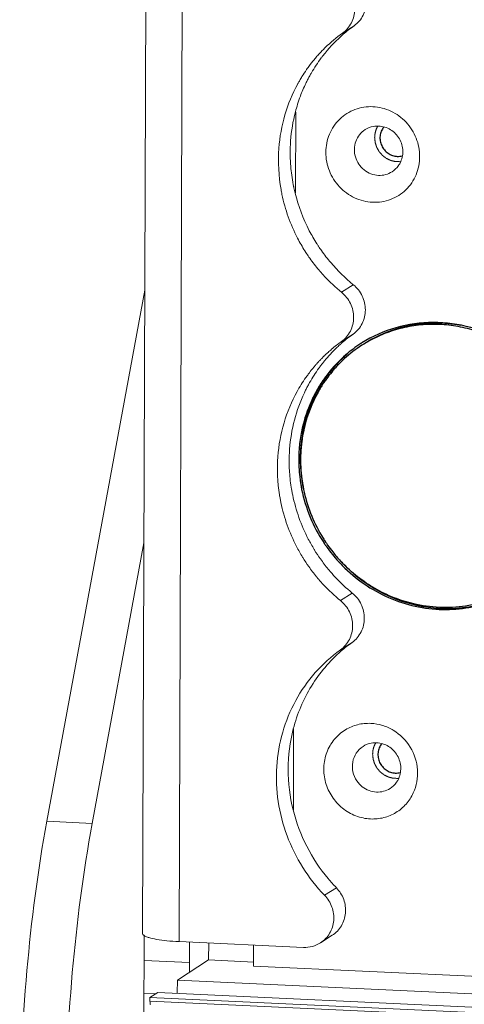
# Model space of a CAD drawing. Header units: millimetres. Extents: x 36962 to 38454, y -11669 to -10615.
# Tile 7 of 30: x 37056 to 37085, y -11519 to -11456. Entities that reach past the tile are written whole.
import ezdxf

# ---------------------------------------------------------------- set-up
doc = ezdxf.new("R2010")
doc.units = ezdxf.units.MM
doc.header["$LTSCALE"] = 50
doc.layers.get('0').update_dxf_attribs({"lineweight": 18})
doc.layers.add('02___PRT_ALL_AXES', color=7, linetype='Continuous')

msp = doc.modelspace()

# ---------------------------------------------------------------- linework, layer by layer
at = {"color": 7, "linetype": 'Continuous'}
for p, q in [((37064.428, -11434.901), (37064.166, -11514.271)), ((37066.752, -11435.41), (37066.491, -11514.78)), ((37076.946, -11456.689), (37077.697, -11456.207)), ((37074.909, -11458.663), (37074.897, -11458.678)), ((37073.938, -11466.902), (37073.955, -11461.731)), ((37074.545, -11470.611), (37074.561, -11470.635)), ((37074.561, -11470.635), (37074.568, -11470.648)), ((37076.892, -11473.254), (37077.642, -11472.771)), ((37076.881, -11476.409), (37077.632, -11475.926)), ((37060.938, -11507.224), (37064.248, -11489.28)), ((37074.391, -11490.187), (37074.406, -11490.212)), ((37074.406, -11490.212), (37074.414, -11490.224)), ((37076.827, -11492.973), (37077.577, -11492.49)), ((37076.816, -11496.128), (37077.567, -11495.645)), ((37073.808, -11506.357), (37073.825, -11501.18)), ((37060.938, -11507.224), (37058.034, -11507.089)), ((37075.809, -11511.82), (37076.56, -11511.337)), ((37064.245, -11520.058), (37064.264, -11514.393)), ((37075.542, -11514.859), (37076.293, -11514.377)), ((37066.491, -11514.78), (37074.454, -11515.149)), ((37068.39, -11514.868), (37068.387, -11515.954)), ((37071.262, -11515.001), (37071.257, -11516.352)), ((37067.163, -11516.127), (37064.258, -11515.993)), ((37066.386, -11517.24), (37068.387, -11515.954)), ((37068.387, -11515.954), (37071.27, -11516.087)), ((37071.257, -11516.352), (37351.067, -11529.318)), ((37066.383, -11518.049), (37066.386, -11517.24)), ((37066.386, -11517.24), (37356.846, -11530.7)), ((37065.015, -11518.121), (37064.252, -11518.086)), ((37064.634, -11518.366), (37065.135, -11518.045)), ((37355.595, -11531.504), (37065.135, -11518.045)), ((37064.634, -11518.366), (37355.094, -11531.826)), ((37064.634, -11518.366), (37064.634, -11518.588)), ((37064.634, -11518.588), (37355.094, -11532.048))]:
    msp.add_line(p, q, dxfattribs=at)
at = {"color": 3, "linetype": 'Continuous'}
for p, q in [((37075.659, -11458.18), (37075.647, -11458.196)), ((37075.311, -11470.153), (37075.319, -11470.165)), ((37058.034, -11507.089), (37064.302, -11473.111)), ((37075.142, -11489.705), (37075.157, -11489.729)), ((37075.157, -11489.729), (37075.164, -11489.742)), ((37076.038, -11490.962), (37076.055, -11490.982)), ((37067.161, -11516.742), (37067.167, -11514.811))]:
    msp.add_line(p, q, dxfattribs=at)
for centre, radius, start, end in [((37083.279, -11464.006), 9.591, 125.59283, 130.88631), ((37083.324, -11464.054), 9.657, 130.90221, 140.83609), ((37083.435, -11464.138), 9.796, 143.18458, 149.87881), ((37083.369, -11464.09), 9.714, 142.64585, 143.17511), ((37083.359, -11464.082), 9.702, 141.06598, 142.53013), ((37083.354, -11464.078), 9.695, 140.83709, 141.06582), ((37083.542, -11464.197), 9.918, 152.83489, 154.2842), ((37083.507, -11464.179), 9.878, 151.38415, 152.83489), ((37083.483, -11464.166), 9.851, 151.07837, 151.38363), ((37083.475, -11464.162), 9.842, 149.87511, 151.07843), ((37083.609, -11464.228), 9.992, 154.28895, 159.42267), ((37083.732, -11464.273), 10.123, 159.43019, 165.4234), ((37083.896, -11464.314), 10.292, 165.42853, 175.81802), ((37084.124, -11464.336), 10.521, 175.79388, 181.44787), ((37084.206, -11464.334), 10.603, 181.4432, 183.81218), ((37084.314, -11464.325), 10.711, 183.8214, 190.10728), ((37084.37, -11464.316), 10.768, 190.10237, 190.77113), ((37084.375, -11464.315), 10.773, 190.77113, 191.43894), ((37084.378, -11464.315), 10.776, 191.43892, 191.74988), ((37084.384, -11464.314), 10.782, 191.7499, 192.05913), ((37084.414, -11464.307), 10.813, 192.05988, 193.90693), ((37084.534, -11464.273), 10.938, 193.9308, 207.44822), ((37084.591, -11464.244), 11.001, 207.44618, 212.489), ((37084.594, -11464.242), 11.005, 212.56394, 213.46962), ((37084.583, -11464.249), 10.992, 213.46942, 215.24764), ((37084.58, -11464.251), 10.989, 215.24891, 220.30818), ((37084.533, -11464.291), 10.927, 220.30596, 230.90236), ((37083.214, -11483.725), 9.591, 125.59283, 130.88631), ((37083.226, -11483.74), 9.61, 132.13264, 133.89287), ((37083.228, -11483.742), 9.613, 130.8845, 132.13273), ((37083.259, -11483.771), 9.655, 136.55837, 138.26081), ((37083.24, -11483.754), 9.629, 134.85539, 136.55834), ((37083.225, -11483.739), 9.608, 134.13673, 134.855), ((37083.221, -11483.735), 9.603, 133.89306, 134.13664), ((37083.313, -11483.816), 9.725, 142.64626, 144.09459), ((37083.297, -11483.804), 9.705, 142.09301, 142.64581), ((37083.294, -11483.802), 9.702, 141.65651, 142.093), ((37083.289, -11483.798), 9.696, 140.44162, 141.65658), ((37083.283, -11483.793), 9.688, 139.96065, 140.44151), ((37083.275, -11483.786), 9.677, 138.26084, 139.96087), ((37083.381, -11483.863), 9.808, 144.10201, 150.4555), ((37083.424, -11483.888), 9.858, 151.07848, 151.79689), ((37083.412, -11483.882), 9.845, 150.45258, 151.07837), ((37083.486, -11483.921), 9.928, 153.24772, 154.69645), ((37083.452, -11483.903), 9.89, 151.79729, 153.24772), ((37084.014, -11484.053), 10.476, 175.78736, 178.61147), ((37084.119, -11484.055), 10.581, 178.61489, 183.81434), ((37084.244, -11484.045), 10.706, 183.82038, 189.73814), ((37084.301, -11484.036), 10.764, 189.73348, 190.40273), ((37084.308, -11484.035), 10.77, 190.40272, 191.07107), ((37084.312, -11484.034), 10.775, 191.07106, 191.73842), ((37084.43, -11484.007), 10.896, 191.75336, 207.47361), ((37084.521, -11483.966), 10.996, 207.44527, 211.46156), ((37084.526, -11483.963), 11.002, 211.68677, 215.24677), ((37084.515, -11483.97), 10.989, 215.24872, 219.5137), ((37084.506, -11483.978), 10.976, 219.65436, 219.86212), ((37084.489, -11483.991), 10.955, 219.86119, 223.06521), ((37084.46, -11484.019), 10.914, 223.06431, 230.90687), ((37083.149, -11503.445), 9.591, 125.59288, 130.88589), ((37084.433, -11503.7), 10.968, 194.03511, 220.0316), ((37084.427, -11503.709), 10.958, 220.01638, 224.11619)]:
    msp.add_arc(centre, radius, start, end, dxfattribs=at)
at = {"color": 7, "linetype": 'Continuous'}
for centre, radius, start, end in [((37082.54, -11464.502), 9.609, 125.59854, 134.13514), ((37082.545, -11464.508), 9.616, 134.13707, 135.73474), ((37082.596, -11464.555), 9.686, 139.13923, 140.83729), ((37082.582, -11464.542), 9.667, 137.43777, 139.1392), ((37082.566, -11464.528), 9.645, 135.96447, 137.43766), ((37082.556, -11464.518), 9.631, 135.7344, 135.96417), ((37082.685, -11464.62), 9.796, 145.10818, 148.24991), ((37082.642, -11464.59), 9.744, 143.17585, 145.10711), ((37082.621, -11464.574), 9.718, 142.94577, 143.17506), ((37082.616, -11464.57), 9.711, 142.64581, 142.94577), ((37082.608, -11464.564), 9.701, 140.83731, 142.53017), ((37082.713, -11464.637), 9.829, 148.24905, 149.8351), ((37082.733, -11464.648), 9.851, 151.07837, 151.38363), ((37082.725, -11464.644), 9.842, 149.83502, 151.07843), ((37079.195, -11464.131), 1.51, 87.35241, 93.01948), ((37083.44, -11464.821), 10.587, 175.80547, 190.15606), ((37083.624, -11464.798), 10.772, 190.10254, 191.74999), ((37083.744, -11464.77), 10.896, 191.76478, 207.47355), ((37083.839, -11464.727), 11.001, 207.44604, 212.33823), ((37083.844, -11464.724), 11.005, 212.56395, 213.35656), ((37083.833, -11464.731), 10.993, 213.35632, 215.2476), ((37083.83, -11464.733), 10.989, 215.24891, 220.31257), ((37083.815, -11464.745), 10.97, 220.31414, 220.48799), ((37083.813, -11464.747), 10.967, 220.48799, 220.65745), ((37083.812, -11464.748), 10.965, 220.65745, 220.83131), ((37083.798, -11464.76), 10.947, 220.83074, 223.06599), ((37083.774, -11464.783), 10.914, 223.06431, 230.90687), ((37082.462, -11484.205), 9.588, 125.59205, 130.37165), ((37082.471, -11484.217), 9.603, 133.89306, 134.13664), ((37082.475, -11484.221), 9.609, 132.61568, 133.89296), ((37082.477, -11484.224), 9.612, 132.13273, 132.61574), ((37082.478, -11484.225), 9.613, 130.36994, 132.13272), ((37082.526, -11484.27), 9.679, 138.69949, 139.96076), ((37082.518, -11484.263), 9.669, 138.26053, 138.69934), ((37082.51, -11484.256), 9.658, 136.99744, 138.26067), ((37082.501, -11484.247), 9.646, 136.558, 136.99726), ((37082.492, -11484.239), 9.633, 135.33748, 136.55817), ((37082.482, -11484.229), 9.619, 134.85496, 135.33729), ((37082.475, -11484.221), 9.608, 134.13673, 134.855), ((37082.563, -11484.298), 9.725, 142.64626, 144.09459), ((37082.546, -11484.286), 9.705, 142.09301, 142.64581), ((37082.544, -11484.284), 9.702, 141.65651, 142.093), ((37082.539, -11484.28), 9.695, 140.39866, 141.65659), ((37082.533, -11484.275), 9.688, 139.96065, 140.39854), ((37082.63, -11484.346), 9.808, 144.10201, 150.4555), ((37082.662, -11484.364), 9.845, 150.45258, 151.07837), ((37083.365, -11484.54), 10.577, 175.80288, 189.11007), ((37083.542, -11484.52), 10.756, 189.06342, 189.73348), ((37083.551, -11484.519), 10.764, 189.73348, 190.40273), ((37083.557, -11484.518), 10.77, 190.40272, 191.07107), ((37083.562, -11484.517), 10.775, 191.07106, 191.73842), ((37083.679, -11484.489), 10.896, 191.75336, 207.47361), ((37083.771, -11484.448), 10.996, 207.44527, 211.46156), ((37083.776, -11484.445), 11.002, 211.68677, 215.24677), ((37083.765, -11484.453), 10.989, 215.24872, 219.5137), ((37083.756, -11484.459), 10.978, 219.51445, 219.68828), ((37083.755, -11484.46), 10.976, 219.68828, 219.86213), ((37083.752, -11484.463), 10.973, 219.86211, 220.38366), ((37083.749, -11484.465), 10.969, 220.38368, 220.55754), ((37083.748, -11484.467), 10.967, 220.55754, 220.7314), ((37083.733, -11484.479), 10.948, 220.73079, 223.06592), ((37083.709, -11484.502), 10.914, 223.06431, 230.90687), ((37079.065, -11503.57), 1.51, 87.35241, 93.01948)]:
    msp.add_arc(centre, radius, start, end, dxfattribs=at)
at = {"color": 3, "linetype": 'Continuous'}
for points, knots in [([(37077.707, -11453.052), (37077.945, -11453.245), (37078.338, -11453.743), (37078.546, -11454.659), (37078.338, -11455.564), (37077.936, -11456.036), (37077.697, -11456.207)], [0, 0, 0, 0, 0.254477, 0.507632, 0.756037, 1, 1, 1, 1]), ([(37077.642, -11472.771), (37077.88, -11472.964), (37078.273, -11473.463), (37078.481, -11474.378), (37078.273, -11475.284), (37077.871, -11475.755), (37077.632, -11475.926)], [0, 0, 0, 0, 0.254477, 0.507632, 0.756037, 1, 1, 1, 1]), ([(37074.511, -11479.677), (37074.245, -11480.239), (37073.817, -11481.419), (37073.613, -11482.658), (37073.566, -11483.283)], [0, 0, 0, 0, 0.497898, 1, 1, 1, 1]), ([(37077.577, -11492.49), (37077.815, -11492.683), (37078.208, -11493.182), (37078.416, -11494.098), (37078.208, -11495.003), (37077.806, -11495.475), (37077.567, -11495.645)], [0, 0, 0, 0, 0.254477, 0.507632, 0.756037, 1, 1, 1, 1]), ([(37076.871, -11496.194), (37076.13, -11496.836), (37074.831, -11498.366), (37074.051, -11500.213), (37073.803, -11501.173)], [0, 0, 0, 0, 0.497403, 1, 1, 1, 1]), ([(37073.803, -11501.173), (37073.585, -11502.012), (37073.364, -11503.761), (37073.58, -11505.51), (37073.792, -11506.36)], [0, 0, 0, 0, 0.497354, 1, 1, 1, 1]), ([(37056.299, -11526.786), (37056.31, -11523.397), (37056.612, -11516.8), (37057.452, -11510.245), (37058.034, -11507.089)], [0, 0, 0, 0, 0.51359, 1, 1, 1, 1]), ([(37076.56, -11511.337), (37076.764, -11511.548), (37077.086, -11512.062), (37077.205, -11512.952), (37076.94, -11513.798), (37076.53, -11514.225), (37076.293, -11514.377)], [0, 0, 0, 0, 0.255066, 0.507901, 0.755903, 1, 1, 1, 1])]:
    msp.add_open_spline(points, degree=3, knots=knots, dxfattribs=at)
at = {"color": 7, "linetype": 'Continuous'}
for points, knots in [([(37076.946, -11456.689), (37077.185, -11456.519), (37077.587, -11456.047), (37077.796, -11455.142), (37077.587, -11454.226), (37077.195, -11453.727), (37076.957, -11453.534)], [0, 0, 0, 0, 0.243963, 0.492368, 0.745523, 1, 1, 1, 1]), ([(37074.085, -11459.93), (37073.742, -11460.558), (37073.19, -11461.899), (37072.934, -11463.326), (37072.881, -11464.047)], [0, 0, 0, 0, 0.497595, 1, 1, 1, 1]), ([(37078.875, -11467.498), (37078.481, -11467.48), (37077.686, -11467.28), (37076.698, -11466.555), (37076.038, -11465.514), (37075.805, -11464.309), (37076.039, -11463.119), (37076.711, -11462.126), (37077.718, -11461.488), (37078.507, -11461.367), (37078.895, -11461.385)], [0, 0, 0, 0, 0.12507, 0.25213, 0.380007, 0.507024, 0.632, 0.754926, 0.877004, 1, 1, 1, 1]), ([(37078.895, -11461.385), (37079.289, -11461.404), (37080.083, -11461.604), (37081.071, -11462.329), (37081.732, -11463.37), (37081.964, -11464.574), (37081.73, -11465.764), (37081.058, -11466.758), (37080.051, -11467.396), (37079.262, -11467.516), (37078.875, -11467.498)], [0, 0, 0, 0, 0.12507, 0.25213, 0.380007, 0.507024, 0.632, 0.754926, 0.877004, 1, 1, 1, 1]), ([(37078.395, -11462.855), (37078.554, -11462.752), (37078.799, -11462.656), (37079.052, -11462.627), (37079.116, -11462.624)], [0, 0, 0, 0, 0.747654, 1, 1, 1, 1]), ([(37079.265, -11462.623), (37079.53, -11462.635), (37080.066, -11462.806), (37080.644, -11463.409), (37080.877, -11464.21), (37080.755, -11464.757), (37080.632, -11464.991)], [0, 0, 0, 0, 0.248228, 0.500846, 0.752935, 1, 1, 1, 1]), ([(37079.255, -11465.778), (37079.09, -11465.77), (37078.758, -11465.7), (37078.318, -11465.446), (37077.971, -11465.068), (37077.753, -11464.604), (37077.685, -11464.099), (37077.774, -11463.602), (37078.013, -11463.165), (37078.259, -11462.942), (37078.395, -11462.855)], [0, 0, 0, 0, 0.124308, 0.250346, 0.377497, 0.504717, 0.630944, 0.755483, 0.878288, 1, 1, 1, 1]), ([(37080.632, -11464.991), (37080.603, -11465.047), (37080.472, -11465.263), (37080.284, -11465.444), (37080.125, -11465.546)], [0, 0, 0, 0, 0.252262, 1, 1, 1, 1]), ([(37080.125, -11465.546), (37079.998, -11465.628), (37079.715, -11465.753), (37079.407, -11465.785), (37079.255, -11465.778)], [0, 0, 0, 0, 0.49806, 1, 1, 1, 1]), ([(37076.881, -11476.409), (37077.12, -11476.238), (37077.522, -11475.766), (37077.731, -11474.861), (37077.522, -11473.945), (37077.13, -11473.447), (37076.892, -11473.254)], [0, 0, 0, 0, 0.243963, 0.492368, 0.745523, 1, 1, 1, 1]), ([(37074.045, -11479.603), (37073.695, -11480.237), (37073.13, -11481.592), (37072.87, -11483.037), (37072.816, -11483.766)], [0, 0, 0, 0, 0.497568, 1, 1, 1, 1]), ([(37076.816, -11496.128), (37077.055, -11495.957), (37077.457, -11495.485), (37077.666, -11494.58), (37077.457, -11493.664), (37077.065, -11493.166), (37076.827, -11492.973)], [0, 0, 0, 0, 0.243963, 0.492368, 0.745523, 1, 1, 1, 1]), ([(37076.816, -11496.128), (37076.229, -11496.548), (37075.143, -11497.529), (37073.882, -11499.331), (37073.043, -11501.382), (37072.664, -11503.586), (37072.761, -11505.839), (37073.33, -11508.038), (37074.341, -11510.079), (37075.283, -11511.277), (37075.809, -11511.82)], [0, 0, 0, 0, 0.121828, 0.244285, 0.367774, 0.492485, 0.618388, 0.745233, 0.872603, 1, 1, 1, 1]), ([(37078.745, -11506.937), (37078.422, -11506.922), (37077.773, -11506.783), (37076.913, -11506.282), (37076.241, -11505.537), (37075.823, -11504.624), (37075.703, -11503.635), (37075.895, -11502.667), (37076.38, -11501.822), (37076.871, -11501.397), (37077.141, -11501.234)], [0, 0, 0, 0, 0.124359, 0.250442, 0.377644, 0.504879, 0.631075, 0.755549, 0.878292, 1, 1, 1, 1]), ([(37077.141, -11501.234), (37077.381, -11501.088), (37077.911, -11500.866), (37078.482, -11500.811), (37078.765, -11500.824)], [0, 0, 0, 0, 0.498034, 1, 1, 1, 1]), ([(37078.765, -11500.824), (37079.015, -11500.835), (37079.519, -11500.924), (37080.453, -11501.343), (37081.392, -11502.279), (37081.795, -11503.542), (37081.738, -11504.562), (37081.585, -11505.049), (37081.481, -11505.277)], [0, 0, 0, 0, 0.123762, 0.248976, 0.50041, 0.751583, 0.876501, 1, 1, 1, 1]), ([(37077.873, -11504.508), (37077.753, -11504.333), (37077.579, -11503.936), (37077.563, -11503.293), (37077.793, -11502.701), (37078.094, -11502.403), (37078.265, -11502.293)], [0, 0, 0, 0, 0.255315, 0.507645, 0.755469, 1, 1, 1, 1]), ([(37078.265, -11502.293), (37078.424, -11502.19), (37078.669, -11502.094), (37078.922, -11502.065), (37078.986, -11502.062)], [0, 0, 0, 0, 0.747654, 1, 1, 1, 1]), ([(37079.135, -11502.061), (37079.4, -11502.074), (37079.936, -11502.244), (37080.514, -11502.847), (37080.748, -11503.648), (37080.625, -11504.196), (37080.503, -11504.429)], [0, 0, 0, 0, 0.248228, 0.500846, 0.752935, 1, 1, 1, 1]), ([(37078.646, -11505.117), (37078.492, -11505.059), (37078.198, -11504.892), (37077.968, -11504.645), (37077.873, -11504.508)], [0, 0, 0, 0, 0.497791, 1, 1, 1, 1]), ([(37079.995, -11504.985), (37079.868, -11505.067), (37079.585, -11505.192), (37079.277, -11505.224), (37079.125, -11505.217)], [0, 0, 0, 0, 0.49806, 1, 1, 1, 1]), ([(37080.503, -11504.429), (37080.473, -11504.486), (37080.342, -11504.702), (37080.154, -11504.883), (37079.995, -11504.985)], [0, 0, 0, 0, 0.252262, 1, 1, 1, 1]), ([(37081.481, -11505.277), (37081.362, -11505.534), (37081.049, -11506.014), (37080.609, -11506.381), (37080.368, -11506.527)], [0, 0, 0, 0, 0.501688, 1, 1, 1, 1]), ([(37080.368, -11506.527), (37080.128, -11506.673), (37079.599, -11506.894), (37079.028, -11506.95), (37078.745, -11506.937)], [0, 0, 0, 0, 0.498034, 1, 1, 1, 1]), ([(37060.938, -11507.224), (37060.356, -11510.38), (37059.517, -11516.934), (37059.214, -11523.532), (37059.203, -11526.92)], [0, 0, 0, 0, 0.48641, 1, 1, 1, 1]), ([(37075.542, -11514.859), (37075.779, -11514.707), (37076.189, -11514.281), (37076.454, -11513.434), (37076.335, -11512.545), (37076.014, -11512.031), (37075.809, -11511.82)], [0, 0, 0, 0, 0.244097, 0.492099, 0.744934, 1, 1, 1, 1]), ([(37064.252, -11514.393), (37064.239, -11514.384), (37064.2, -11514.354), (37064.166, -11514.306), (37064.166, -11514.271)], [0, 0, 0, 0, 0.317729, 1, 1, 1, 1]), ([(37066.491, -11514.78), (37066.232, -11514.768), (37065.753, -11514.735), (37065.106, -11514.653), (37064.658, -11514.561), (37064.391, -11514.47), (37064.291, -11514.42), (37064.252, -11514.393)], [0, 0, 0, 0, 0.339111, 0.630631, 0.855027, 0.937781, 1, 1, 1, 1]), ([(37074.454, -11515.149), (37074.645, -11515.158), (37075.029, -11515.118), (37075.383, -11514.962), (37075.542, -11514.859)], [0, 0, 0, 0, 0.50202, 1, 1, 1, 1]), ([(37064.634, -11518.588), (37064.634, -11518.648), (37064.637, -11518.723), (37064.653, -11518.797), (37064.657, -11518.812)], [0, 0, 0, 0, 0.794809, 1, 1, 1, 1])]:
    msp.add_open_spline(points, degree=3, knots=knots, dxfattribs=at)
at = {"color": 2, "linetype": 'Continuous'}
for points, knots in [([(37079.206, -11462.63), (37079.199, -11462.644), (37079.184, -11462.671), (37079.165, -11462.706), (37079.152, -11462.731), (37079.145, -11462.745), (37079.136, -11462.767), (37079.122, -11462.8), (37079.109, -11462.833), (37079.099, -11462.854), (37079.094, -11462.87), (37079.086, -11462.896), (37079.076, -11462.926), (37079.068, -11462.953), (37079.063, -11462.968), (37079.059, -11462.979), (37079.057, -11462.991), (37079.053, -11463.007), (37079.047, -11463.034), (37079.04, -11463.065), (37079.034, -11463.092), (37079.031, -11463.108), (37079.028, -11463.132), (37079.023, -11463.168), (37079.018, -11463.203), (37079.015, -11463.227), (37079.014, -11463.243), (37079.013, -11463.272), (37079.011, -11463.312), (37079.009, -11463.345), (37079.008, -11463.361)], [0, 0, 0, 0, 0.0625, 0.125, 0.15625, 0.171875, 0.1875, 0.25, 0.3125, 0.328125, 0.34375, 0.375, 0.4375, 0.46875, 0.484375, 0.5, 0.515625, 0.53125, 0.5625, 0.625, 0.65625, 0.671875, 0.6875, 0.75, 0.8125, 0.828125, 0.84375, 0.875, 0.9375, 1, 1, 1, 1]), ([(37079.008, -11463.361), (37079.011, -11463.387), (37079.016, -11463.44), (37079.023, -11463.505), (37079.028, -11463.558), (37079.031, -11463.59), (37079.034, -11463.616), (37079.036, -11463.636), (37079.038, -11463.652), (37079.039, -11463.664), (37079.04, -11463.67), (37079.04, -11463.675), (37079.042, -11463.68), (37079.043, -11463.686), (37079.047, -11463.697), (37079.052, -11463.713), (37079.058, -11463.732), (37079.066, -11463.757), (37079.076, -11463.789), (37079.088, -11463.827), (37079.1, -11463.865), (37079.11, -11463.896), (37079.118, -11463.921), (37079.124, -11463.94), (37079.129, -11463.956), (37079.132, -11463.967), (37079.135, -11463.973), (37079.136, -11463.978), (37079.138, -11463.983), (37079.142, -11463.988), (37079.147, -11463.998), (37079.155, -11464.013), (37079.165, -11464.03), (37079.178, -11464.054), (37079.194, -11464.082), (37079.214, -11464.117), (37079.233, -11464.152), (37079.25, -11464.181), (37079.263, -11464.204), (37079.272, -11464.222), (37079.28, -11464.236), (37079.286, -11464.246), (37079.289, -11464.252), (37079.291, -11464.256), (37079.295, -11464.26), (37079.299, -11464.265), (37079.307, -11464.274), (37079.318, -11464.286), (37079.331, -11464.301), (37079.348, -11464.321), (37079.37, -11464.347), (37079.396, -11464.377), (37079.422, -11464.407), (37079.444, -11464.432), (37079.461, -11464.452), (37079.474, -11464.467), (37079.485, -11464.479), (37079.493, -11464.488), (37079.497, -11464.493), (37079.5, -11464.497), (37079.504, -11464.5), (37079.51, -11464.504), (37079.519, -11464.511), (37079.532, -11464.521), (37079.548, -11464.534), (37079.57, -11464.55), (37079.596, -11464.57), (37079.628, -11464.595), (37079.661, -11464.619), (37079.687, -11464.639), (37079.709, -11464.656), (37079.725, -11464.668), (37079.738, -11464.678), (37079.747, -11464.685), (37079.753, -11464.689), (37079.757, -11464.692), (37079.761, -11464.694), (37079.767, -11464.697), (37079.777, -11464.702), (37079.792, -11464.709), (37079.81, -11464.717), (37079.834, -11464.729), (37079.863, -11464.743), (37079.899, -11464.759), (37079.934, -11464.776), (37079.964, -11464.79), (37079.988, -11464.801), (37080.005, -11464.81), (37080.02, -11464.817), (37080.031, -11464.822), (37080.037, -11464.824), (37080.041, -11464.827), (37080.046, -11464.828), (37080.052, -11464.829), (37080.063, -11464.832), (37080.079, -11464.836), (37080.098, -11464.84), (37080.123, -11464.846), (37080.155, -11464.853), (37080.193, -11464.862), (37080.231, -11464.871), (37080.262, -11464.879), (37080.287, -11464.885), (37080.306, -11464.889), (37080.322, -11464.893), (37080.333, -11464.895), (37080.34, -11464.897), (37080.344, -11464.898), (37080.349, -11464.898), (37080.356, -11464.898), (37080.367, -11464.898), (37080.383, -11464.899), (37080.403, -11464.899), (37080.429, -11464.899), (37080.461, -11464.9), (37080.513, -11464.9), (37080.578, -11464.901), (37080.63, -11464.902), (37080.656, -11464.903)], [0, 0, 0, 0, 0.03125, 0.0625, 0.078125, 0.09375, 0.101562, 0.109375, 0.117188, 0.121094, 0.123047, 0.125, 0.126953, 0.128906, 0.132812, 0.140625, 0.148438, 0.15625, 0.171875, 0.1875, 0.203125, 0.21875, 0.226562, 0.234375, 0.242188, 0.246094, 0.248047, 0.25, 0.251953, 0.253906, 0.257812, 0.265625, 0.273438, 0.28125, 0.296875, 0.3125, 0.328125, 0.34375, 0.351562, 0.359375, 0.367188, 0.371094, 0.373047, 0.375, 0.376953, 0.378906, 0.382812, 0.390625, 0.398438, 0.40625, 0.421875, 0.4375, 0.453125, 0.46875, 0.476562, 0.484375, 0.492188, 0.496094, 0.498047, 0.5, 0.501953, 0.503906, 0.507812, 0.515625, 0.523438, 0.53125, 0.546875, 0.5625, 0.578125, 0.59375, 0.601562, 0.609375, 0.617188, 0.621094, 0.623047, 0.625, 0.626953, 0.628906, 0.632812, 0.640625, 0.648438, 0.65625, 0.671875, 0.6875, 0.703125, 0.71875, 0.726562, 0.734375, 0.742188, 0.746094, 0.748047, 0.75, 0.751953, 0.753906, 0.757812, 0.765625, 0.773438, 0.78125, 0.796875, 0.8125, 0.828125, 0.84375, 0.851562, 0.859375, 0.867188, 0.871094, 0.873047, 0.875, 0.876953, 0.878906, 0.882812, 0.890625, 0.898438, 0.90625, 0.921875, 0.9375, 0.96875, 1, 1, 1, 1]), ([(37079.076, -11502.068), (37079.069, -11502.082), (37079.054, -11502.11), (37079.036, -11502.145), (37079.022, -11502.169), (37079.015, -11502.183), (37079.007, -11502.205), (37078.992, -11502.238), (37078.979, -11502.271), (37078.969, -11502.293), (37078.964, -11502.308), (37078.956, -11502.335), (37078.946, -11502.365), (37078.938, -11502.391), (37078.933, -11502.407), (37078.929, -11502.418), (37078.927, -11502.43), (37078.923, -11502.445), (37078.917, -11502.472), (37078.91, -11502.504), (37078.904, -11502.531), (37078.901, -11502.546), (37078.898, -11502.57), (37078.893, -11502.606), (37078.888, -11502.642), (37078.885, -11502.666), (37078.884, -11502.682), (37078.883, -11502.71), (37078.881, -11502.751), (37078.879, -11502.783), (37078.878, -11502.8)], [0, 0, 0, 0, 0.0625, 0.125, 0.15625, 0.171875, 0.1875, 0.25, 0.3125, 0.328125, 0.34375, 0.375, 0.4375, 0.46875, 0.484375, 0.5, 0.515625, 0.53125, 0.5625, 0.625, 0.65625, 0.671875, 0.6875, 0.75, 0.8125, 0.828125, 0.84375, 0.875, 0.9375, 1, 1, 1, 1]), ([(37078.878, -11502.8), (37078.881, -11502.826), (37078.886, -11502.878), (37078.893, -11502.944), (37078.898, -11502.996), (37078.901, -11503.029), (37078.904, -11503.055), (37078.906, -11503.074), (37078.908, -11503.091), (37078.909, -11503.102), (37078.91, -11503.109), (37078.91, -11503.114), (37078.912, -11503.118), (37078.914, -11503.125), (37078.917, -11503.136), (37078.922, -11503.152), (37078.928, -11503.171), (37078.936, -11503.196), (37078.946, -11503.227), (37078.958, -11503.265), (37078.97, -11503.303), (37078.98, -11503.335), (37078.988, -11503.36), (37078.994, -11503.379), (37078.999, -11503.395), (37079.002, -11503.406), (37079.005, -11503.412), (37079.006, -11503.417), (37079.009, -11503.421), (37079.012, -11503.427), (37079.017, -11503.437), (37079.025, -11503.451), (37079.035, -11503.469), (37079.048, -11503.492), (37079.064, -11503.521), (37079.084, -11503.556), (37079.103, -11503.59), (37079.12, -11503.619), (37079.133, -11503.643), (37079.142, -11503.66), (37079.15, -11503.674), (37079.156, -11503.685), (37079.159, -11503.69), (37079.162, -11503.695), (37079.165, -11503.698), (37079.169, -11503.704), (37079.177, -11503.712), (37079.188, -11503.725), (37079.201, -11503.74), (37079.218, -11503.76), (37079.24, -11503.785), (37079.266, -11503.815), (37079.292, -11503.845), (37079.314, -11503.87), (37079.331, -11503.89), (37079.344, -11503.905), (37079.355, -11503.918), (37079.363, -11503.927), (37079.367, -11503.932), (37079.37, -11503.936), (37079.374, -11503.938), (37079.38, -11503.943), (37079.389, -11503.95), (37079.402, -11503.96), (37079.418, -11503.972), (37079.44, -11503.988), (37079.466, -11504.009), (37079.499, -11504.033), (37079.531, -11504.057), (37079.557, -11504.078), (37079.579, -11504.094), (37079.595, -11504.106), (37079.608, -11504.116), (37079.617, -11504.123), (37079.623, -11504.127), (37079.627, -11504.131), (37079.631, -11504.133), (37079.637, -11504.135), (37079.647, -11504.14), (37079.662, -11504.147), (37079.68, -11504.156), (37079.704, -11504.167), (37079.733, -11504.181), (37079.769, -11504.198), (37079.804, -11504.215), (37079.834, -11504.229), (37079.858, -11504.24), (37079.875, -11504.248), (37079.89, -11504.255), (37079.901, -11504.26), (37079.907, -11504.263), (37079.911, -11504.265), (37079.916, -11504.266), (37079.922, -11504.268), (37079.933, -11504.27), (37079.949, -11504.274), (37079.968, -11504.278), (37079.993, -11504.284), (37080.025, -11504.292), (37080.063, -11504.301), (37080.101, -11504.31), (37080.132, -11504.317), (37080.157, -11504.323), (37080.176, -11504.327), (37080.192, -11504.331), (37080.203, -11504.334), (37080.21, -11504.335), (37080.214, -11504.337), (37080.219, -11504.336), (37080.226, -11504.337), (37080.237, -11504.337), (37080.253, -11504.337), (37080.273, -11504.337), (37080.299, -11504.338), (37080.331, -11504.338), (37080.383, -11504.339), (37080.448, -11504.34), (37080.5, -11504.341), (37080.526, -11504.341)], [0, 0, 0, 0, 0.03125, 0.0625, 0.078125, 0.09375, 0.101562, 0.109375, 0.117188, 0.121094, 0.123047, 0.125, 0.126953, 0.128906, 0.132812, 0.140625, 0.148438, 0.15625, 0.171875, 0.1875, 0.203125, 0.21875, 0.226562, 0.234375, 0.242188, 0.246094, 0.248047, 0.25, 0.251953, 0.253906, 0.257812, 0.265625, 0.273438, 0.28125, 0.296875, 0.3125, 0.328125, 0.34375, 0.351562, 0.359375, 0.367188, 0.371094, 0.373047, 0.375, 0.376953, 0.378906, 0.382812, 0.390625, 0.398438, 0.40625, 0.421875, 0.4375, 0.453125, 0.46875, 0.476562, 0.484375, 0.492188, 0.496094, 0.498047, 0.5, 0.501953, 0.503906, 0.507812, 0.515625, 0.523438, 0.53125, 0.546875, 0.5625, 0.578125, 0.59375, 0.601562, 0.609375, 0.617188, 0.621094, 0.623047, 0.625, 0.626953, 0.628906, 0.632812, 0.640625, 0.648438, 0.65625, 0.671875, 0.6875, 0.703125, 0.71875, 0.726562, 0.734375, 0.742188, 0.746094, 0.748047, 0.75, 0.751953, 0.753906, 0.757812, 0.765625, 0.773438, 0.78125, 0.796875, 0.8125, 0.828125, 0.84375, 0.851562, 0.859375, 0.867188, 0.871094, 0.873047, 0.875, 0.876953, 0.878906, 0.882812, 0.890625, 0.898438, 0.90625, 0.921875, 0.9375, 0.96875, 1, 1, 1, 1])]:
    msp.add_open_spline(points, degree=3, knots=knots, dxfattribs=at)
at = {"color": 7, "linetype": 'Continuous'}
msp.add_open_spline([(37079.125, -11505.217), (37078.962, -11505.209), (37078.799, -11505.175), (37078.646, -11505.117)], degree=3, dxfattribs=at)
at = {"layer": '02___PRT_ALL_AXES', "color": 7, "linetype": 'Continuous'}
for p, q in [((37075.999, -11478.553), (37075.986, -11478.57)), ((37075.759, -11479.029), (37075.747, -11479.047)), ((37075.75, -11489.266), (37075.762, -11489.283)), ((37075.864, -11489.221), (37075.857, -11489.211)), ((37075.871, -11489.232), (37075.864, -11489.221)), ((37075.899, -11489.273), (37075.892, -11489.263)), ((37075.762, -11489.283), (37075.773, -11489.3)), ((37075.773, -11489.3), (37075.784, -11489.317)), ((37075.784, -11489.317), (37075.796, -11489.334)), ((37075.796, -11489.334), (37075.807, -11489.351)), ((37075.807, -11489.351), (37075.819, -11489.368)), ((37075.819, -11489.368), (37075.83, -11489.385))]:
    msp.add_line(p, q, dxfattribs=at)
for centre, radius, start, end in [((37080.507, -11463.482), 1.082, 267.33083, 284.04845), ((37082.721, -11483.69), 8.376, 122.74465, 132.3515), ((37082.721, -11483.688), 8.5, 122.74015, 130.94942), ((37082.713, -11483.678), 8.488, 122.20924, 122.7364), ((37082.76, -11483.728), 8.556, 130.97558, 140.61604), ((37082.854, -11483.657), 8.547, 130.97132, 139.5074), ((37082.755, -11483.726), 8.426, 132.3562, 138.779), ((37082.784, -11483.748), 8.587, 140.61392, 143.45325), ((37082.896, -11483.693), 8.602, 143.45361, 144.55689), ((37082.808, -11483.77), 8.495, 140.41334, 144.18665), ((37082.884, -11483.684), 8.587, 141.38491, 143.30661), ((37082.882, -11483.682), 8.584, 139.50436, 141.3849), ((37082.777, -11483.745), 8.455, 139.30068, 140.41113), ((37082.768, -11483.738), 8.444, 138.77758, 139.30045), ((37082.883, -11483.815), 8.707, 147.36432, 149.11648), ((37082.995, -11483.758), 8.72, 148.06551, 149.81642), ((37082.874, -11483.816), 8.575, 147.31618, 149.08836), ((37082.85, -11483.794), 8.668, 145.61016, 147.36433), ((37082.964, -11483.739), 8.684, 146.31196, 148.06553), ((37082.849, -11483.799), 8.545, 146.21041, 147.31579), ((37082.813, -11483.769), 8.623, 143.85567, 145.61016), ((37082.928, -11483.715), 8.642, 144.55739, 146.31196), ((37082.832, -11483.788), 8.525, 144.18561, 146.06594), ((37082.788, -11483.751), 8.592, 143.45331, 143.85485), ((37083.041, -11483.902), 8.764, 150.90272, 166.62737), ((37082.949, -11483.853), 8.783, 152.60827, 154.3448), ((37082.933, -11483.844), 8.764, 150.86498, 152.60829), ((37083.04, -11483.784), 8.773, 151.56301, 153.30379), ((37082.911, -11483.832), 8.739, 149.11647, 150.865), ((37083.02, -11483.773), 8.75, 149.8164, 151.56303), ((37082.901, -11483.832), 8.606, 149.08835, 150.8571), ((37083.073, -11483.906), 8.918, 155.80248, 167.09967), ((37083.178, -11483.844), 8.923, 155.80383, 167.68779), ((37082.959, -11483.858), 8.794, 154.34473, 155.78766), ((37083.057, -11483.792), 8.791, 153.30403, 155.78781), ((37083.314, -11483.963), 9.165, 167.93618, 174.24748), ((37083.373, -11483.891), 9.124, 167.92791, 171.9321), ((37083.185, -11483.938), 9.033, 167.06535, 167.92161), ((37083.244, -11483.957), 8.973, 166.88281, 171.40748), ((37083.287, -11483.874), 9.036, 167.65105, 167.92156), ((37083.193, -11483.946), 8.921, 166.57942, 166.88048), ((37083.478, -11483.906), 9.23, 171.92876, 174.70379), ((37083.372, -11483.975), 9.103, 173.23365, 175.96637), ((37083.314, -11483.969), 9.045, 171.40169, 173.23184), ((37083.427, -11483.975), 9.279, 176.55839, 178.87081), ((37083.42, -11483.975), 9.272, 175.39909, 176.55844), ((37083.406, -11483.974), 9.258, 174.23785, 175.39914), ((37083.528, -11483.911), 9.28, 177.02155, 178.17801), ((37083.526, -11483.911), 9.278, 176.42507, 177.02154), ((37083.522, -11483.911), 9.274, 175.86298, 176.42507), ((37083.437, -11483.98), 9.168, 175.96597, 178.89957), ((37083.513, -11483.91), 9.265, 174.70257, 175.86309), ((37083.419, -11483.975), 9.271, 179.35012, 179.81118), ((37083.582, -11483.972), 9.434, 179.83358, 187.71733), ((37083.423, -11483.975), 9.275, 178.87085, 179.35012), ((37083.519, -11483.911), 9.271, 179.33229, 179.81118), ((37083.525, -11483.911), 9.277, 179.81125, 180.14252), ((37083.559, -11483.911), 9.311, 180.14293, 181.16917), ((37083.525, -11483.911), 9.277, 178.17796, 179.33223), ((37083.605, -11483.91), 9.357, 181.16908, 182.12484), ((37083.458, -11483.98), 9.189, 179.38334, 179.8112), ((37083.493, -11483.98), 9.224, 179.81236, 181.71619), ((37083.456, -11483.98), 9.187, 178.89862, 179.38335), ((37083.721, -11483.904), 9.473, 182.13408, 188.03734), ((37083.577, -11483.977), 9.308, 181.72015, 186.32791), ((37083.672, -11483.962), 9.524, 187.70434, 188.52245), ((37083.676, -11483.961), 9.528, 188.52243, 190.16748), ((37083.618, -11483.973), 9.349, 186.32757, 188.06492), ((37083.772, -11483.898), 9.524, 188.03168, 188.20752), ((37083.774, -11483.897), 9.527, 188.20754, 188.84936), ((37083.686, -11483.963), 9.418, 188.06903, 192.7907), ((37083.776, -11483.897), 9.529, 188.84935, 189.66584), ((37083.775, -11483.897), 9.527, 189.66583, 190.49344), ((37083.672, -11483.962), 9.525, 190.16746, 190.96971), ((37083.666, -11483.963), 9.519, 190.96973, 191.49505), ((37083.83, -11483.921), 9.688, 191.54453, 213.48407), ((37083.77, -11483.898), 9.522, 190.49342, 191.29518), ((37083.765, -11483.899), 9.517, 191.29523, 191.49507), ((37083.822, -11483.926), 9.559, 192.8224, 211.98067), ((37083.864, -11483.904), 9.606, 211.96002, 213.53502), ((37083.869, -11483.901), 9.612, 213.68371, 213.90697), ((37083.87, -11483.9), 9.613, 213.98141, 215.04256), ((37083.846, -11483.917), 9.704, 214.29928, 214.46448), ((37083.851, -11483.914), 9.709, 214.46463, 215.49604), ((37083.874, -11483.897), 9.738, 215.49874, 222.43415), ((37083.863, -11483.905), 9.605, 215.04213, 218.32547), ((37083.85, -11483.915), 9.588, 218.32682, 222.91882), ((37083.851, -11483.917), 9.707, 222.43767, 222.76587), ((37083.848, -11483.92), 9.703, 222.76588, 222.99564), ((37083.845, -11483.923), 9.699, 222.99564, 223.22192), ((37083.834, -11483.93), 9.567, 222.92043, 223.18816), ((37083.824, -11483.939), 9.553, 223.18786, 224.7062), ((37083.924, -11483.879), 9.67, 223.12862, 225.98399), ((37083.823, -11483.944), 9.668, 223.22058, 225.98411), ((37083.66, -11484.407), 9.072, 257.38489, 258.70737), ((37083.648, -11484.468), 9.009, 258.70592, 261.27509), ((37083.635, -11484.553), 8.924, 261.27279, 269.65262), ((37083.534, -11484.819), 8.722, 270.28815, 281.31186), ((37083.633, -11484.744), 8.732, 269.65657, 280.58298), ((37080.377, -11502.92), 1.082, 267.33083, 284.04825)]:
    msp.add_arc(centre, radius, start, end, dxfattribs=at)
for points, knots in [([(37079.587, -11462.687), (37079.523, -11462.768), (37079.443, -11462.904), (37079.378, -11463.101), (37079.341, -11463.308), (37079.349, -11463.576), (37079.445, -11463.884), (37079.619, -11464.157), (37079.858, -11464.374), (37080.144, -11464.518), (37080.353, -11464.558), (37080.457, -11464.562)], [0, 0, 0, 0, 0.122192, 0.183979, 0.246165, 0.371388, 0.49778, 0.624612, 0.751027, 0.876283, 1, 1, 1, 1]), ([(37092.157, -11484.779), (37092.159, -11483.953), (37091.942, -11482.286), (37090.986, -11479.956), (37089.468, -11477.941), (37087.494, -11476.387), (37085.205, -11475.406), (37082.762, -11475.071), (37080.346, -11475.409), (37078.863, -11476.072), (37078.189, -11476.497)], [0, 0, 0, 0, 0.126112, 0.253124, 0.380314, 0.506882, 0.632203, 0.755997, 0.878412, 1, 1, 1, 1]), ([(37092.036, -11484.773), (37092.037, -11484.364), (37091.985, -11483.543), (37091.745, -11482.33), (37091.349, -11481.154), (37090.802, -11480.037), (37090.116, -11478.999), (37089.302, -11478.059), (37088.376, -11477.234), (37087.354, -11476.539), (37086.255, -11475.988), (37085.099, -11475.59), (37083.908, -11475.352), (37082.702, -11475.279), (37081.504, -11475.373), (37080.336, -11475.631), (37079.219, -11476.05), (37078.523, -11476.431), (37078.19, -11476.644)], [0, 0, 0, 0, 0.062904, 0.126111, 0.189551, 0.253132, 0.316753, 0.380314, 0.443714, 0.506868, 0.569703, 0.632174, 0.694256, 0.755958, 0.817312, 0.87838, 0.939243, 1, 1, 1, 1]), ([(37084.513, -11475.375), (37083.979, -11475.276), (37082.895, -11475.175), (37081.276, -11475.329), (37079.722, -11475.782), (37078.765, -11476.275), (37078.315, -11476.564)], [0, 0, 0, 0, 0.252368, 0.50281, 0.751796, 1, 1, 1, 1]), ([(37081.685, -11493.222), (37081.25, -11493.129), (37080.391, -11492.878), (37079.168, -11492.315), (37078.033, -11491.577), (37077.352, -11490.98), (37077.035, -11490.659)], [0, 0, 0, 0, 0.24778, 0.497192, 0.748039, 1, 1, 1, 1]), ([(37077.105, -11490.897), (37077.539, -11491.316), (37078.485, -11492.073), (37080.084, -11492.915), (37081.802, -11493.431), (37082.989, -11493.544), (37083.578, -11493.541)], [0, 0, 0, 0, 0.25289, 0.504086, 0.75316, 1, 1, 1, 1]), ([(37077.205, -11490.833), (37077.824, -11491.431), (37079.222, -11492.461), (37080.847, -11493.074), (37081.678, -11493.259)], [0, 0, 0, 0, 0.502706, 1, 1, 1, 1]), ([(37088.114, -11492.079), (37087.649, -11492.378), (37086.654, -11492.886), (37085.04, -11493.339), (37083.358, -11493.47), (37082.236, -11493.34), (37081.685, -11493.222)], [0, 0, 0, 0, 0.248089, 0.497017, 0.747493, 1, 1, 1, 1]), ([(37079.457, -11502.126), (37079.393, -11502.206), (37079.313, -11502.342), (37079.248, -11502.54), (37079.211, -11502.747), (37079.219, -11503.015), (37079.315, -11503.323), (37079.489, -11503.595), (37079.728, -11503.812), (37080.014, -11503.956), (37080.223, -11503.996), (37080.327, -11504.001)], [0, 0, 0, 0, 0.122192, 0.183979, 0.246165, 0.371388, 0.49778, 0.624611, 0.751027, 0.876283, 1, 1, 1, 1])]:
    msp.add_open_spline(points, degree=3, knots=knots, dxfattribs=at)

doc.saveas('drawing.dxf')
